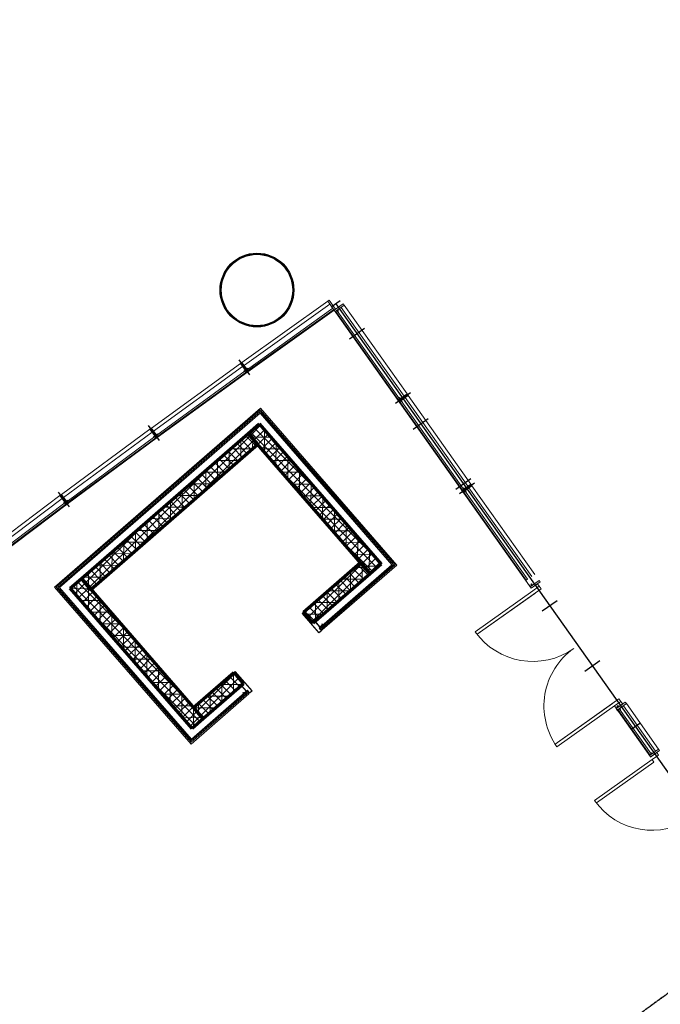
# Model space of a CAD drawing. Header units: millimetres. Extents: x 98667 to 994031, y -2704 to 533009.
# Tile 184 of 256: x 603015 to 611707, y 343816 to 357176. Entities that reach past the tile are written whole.
import ezdxf

# ---------------------------------------------------------------- set-up
doc = ezdxf.new("R2010")
doc.units = ezdxf.units.MM
doc.linetypes.add('AP03000E0$0$HIDDEN', pattern=[9.525, 6.35, -3.175])
doc.linetypes.add('sp00000g0$0$CENTER', pattern=[50.8, 31.75, -6.35, 6.35, -6.35])
doc.layers.get('Defpoints').update_dxf_attribs({"color": 251})
for name, color, linetype in [('A-COL ENCLOUSER INNER', 1, 'Continuous'), ('A-COL ENCLOUSER OUTER', 6, 'Continuous'), ('A-WALL-PATT-50', 5, 'Continuous'), ('sp00000g0$0$S-GRID', 1, 'sp00000g0$0$CENTER')]:
    doc.layers.add(name, color=color, linetype=linetype)
for name, color, linetype, lineweight in [('A-FLOR-LEVL', 1, 'Continuous', 15), ('A-GLAZ-PRHT', 1, 'Continuous', 15), ('A-GLAZ-SILL', 1, 'Continuous', 15), ('A-WALL-FNSH', 1, 'Continuous', 15), ('A-WALL-FULL', 6, 'Continuous', 70), ('A-WALL-PATT', 5, 'Continuous', 15), ('AP03000E0$0$A-WALL-FNSH', 1, 'Continuous', 15)]:
    doc.layers.add(name, color=color, linetype=linetype, lineweight=lineweight)
doc.layers.add('AP03000E0$0$A-Slab Edge Guide', color=55, linetype='Continuous', lineweight=15, plot=False)

msp = doc.modelspace()

# ---------------------------------------------------------------- linework, layer by layer
at = {"layer": 'A-COL ENCLOUSER INNER', "color": 251}
for radius in [494, 485]:
    msp.add_circle((606234, 353508), radius, dxfattribs=at)
at = {"layer": 'A-COL ENCLOUSER OUTER', "color": 251}
msp.add_circle((606234, 353508), 500, dxfattribs=at)
at = {"layer": 'A-FLOR-LEVL', "color": 251}
for p, q in [((609953, 349461, 0), (607281, 353235)), ((606108, 352397), (604881, 351506)), ((604881, 351506), (603661, 350606)), ((603661, 350606), (602449, 349695)), ((611574, 347173, 0), (611084, 347864, 0))]:
    msp.add_line(p, q, dxfattribs=at)
at = {"layer": 'A-GLAZ-PRHT', "color": 251}
for p, q in [((607214, 353372), (607194, 353357)), ((607301, 353249), (607214, 353372)), ((606030, 352526), (607194, 353357)), ((607223, 353317), (606035, 352468)), ((606104, 352432), (607263, 353260)), ((607275, 353243), (606116, 352416)), ((607194, 353357), (607281, 353235)), ((607281, 353235), (607403, 353322)), ((607281, 353235), (607403, 353322)), ((607281, 353235), (607301, 353249)), ((607417, 353301), (607295, 353215)), ((607417, 353301), (607295, 353215)), ((607403, 353322), (607417, 353301)), ((607403, 353322), (607417, 353301)), ((607417, 353301), (608270, 352098)), ((607417, 353301), (608270, 352098)), ((606108, 352397), (607281, 353235)), ((607295, 353215), (607281, 353235)), ((607295, 353215), (607281, 353235)), ((604802, 351635), (606010, 352512)), ((604832, 351594), (606039, 352471)), ((609137, 350873), (608284, 352077)), ((608156, 352017), (608147, 352011)), ((608156, 352017), (608147, 352011)), ((608156, 352017), (608147, 352011)), ((608156, 352017), (608147, 352011)), ((608170, 351996), (608162, 351990)), ((608170, 351996), (608162, 351990)), ((608170, 351996), (608162, 351990)), ((608170, 351996), (608162, 351990)), ((608170, 351996), (608162, 351990)), ((603582, 350733), (604782, 351620)), ((603611, 350693), (604812, 351580)), ((609137, 350873), (609014, 350787)), ((609137, 350873), (609014, 350787)), ((609029, 350766), (609151, 350853)), ((609029, 350766), (609151, 350853)), ((609151, 350853), (609137, 350873)), ((609151, 350853), (609137, 350873)), ((610004, 349649), (609151, 350853)), ((602368, 349822), (603561, 350718)), ((609022, 350792), (609014, 350787)), ((609022, 350792), (609014, 350787)), ((609014, 350787), (609029, 350766)), ((609014, 350787), (609029, 350766)), ((609037, 350772), (609029, 350766)), ((602398, 349782), (603591, 350678)), ((610061, 349568, 0), (609939, 349482, 0)), ((610061, 349568, 0), (609939, 349482, 0)), ((609953, 349461, 0), (610075, 349548, 0)), ((609953, 349461, 0), (610075, 349548, 0)), ((609953, 349461, 0), (610040, 349523, 0)), ((609953, 349461, 0), (610040, 349523, 0)), ((610040, 349523, 0), (610064, 349488, 0)), ((610040, 349523, 0), (610064, 349488, 0)), ((610075, 349548, 0), (610061, 349568, 0)), ((610075, 349548, 0), (610061, 349568, 0)), ((609977, 349426, 0), (609196, 348872, 0)), ((609977, 349426, 0), (609196, 348872, 0)), ((609221, 348838, 0), (610089, 349454, 0)), ((609221, 348838, 0), (610002, 349392, 0)), ((609939, 349482, 0), (609953, 349461, 0)), ((609939, 349482, 0), (609953, 349461, 0)), ((610064, 349488, 0), (609978, 349427, 0)), ((610064, 349488, 0), (609978, 349427, 0)), ((610089, 349454, 0), (610065, 349488, 0)), ((610089, 349454, 0), (610065, 349488, 0)), ((610279, 347345, 0), (611146, 347960, 0)), ((610279, 347345, 0), (611060, 347899, 0)), ((611171, 347925, 0), (611084, 347864, 0)), ((611171, 347925, 0), (611084, 347864, 0)), ((611231, 347916, 0), (611109, 347829, 0)), ((611123, 347809, 0), (611246, 347896, 0)), ((611146, 347960, 0), (611171, 347925, 0)), ((611146, 347960, 0), (611171, 347925, 0)), ((611196, 347891, 0), (611171, 347925, 0)), ((611196, 347891, 0), (611171, 347925, 0)), ((611246, 347896, 0), (611231, 347916, 0)), ((611682, 347280, 0), (611246, 347896, 0)), ((611085, 347864, 0), (610304, 347310, 0)), ((611085, 347864, 0), (610304, 347310, 0)), ((611109, 347829, 0), (611196, 347891, 0)), ((611109, 347829, 0), (611196, 347891, 0)), ((611109, 347829, 0), (611123, 347809, 0)), ((611151, 347821), (611135, 347810)), ((611135, 347810), (611565, 347203)), ((611581, 347215), (611151, 347821)), ((611205, 347867), (611641, 347252)), ((611682, 347280, 0), (611559, 347194, 0)), ((611682, 347280, 0), (611559, 347194, 0)), ((611572, 347171, 0), (611658, 347233, 0)), ((611572, 347171, 0), (611658, 347233, 0)), ((611574, 347173, 0), (611696, 347260, 0)), ((611574, 347173, 0), (611696, 347260, 0)), ((611658, 347233, 0), (611683, 347198, 0)), ((611658, 347233, 0), (611683, 347198, 0)), ((611696, 347260, 0), (611682, 347280, 0)), ((611696, 347260, 0), (611682, 347280, 0)), ((611596, 347136, 0), (610815, 346583, 0)), ((611596, 347136, 0), (610815, 346583, 0)), ((610839, 346548, 0), (611620, 347102, 0)), ((610839, 346548, 0), (611620, 347102, 0)), ((611559, 347194, 0), (611574, 347173, 0)), ((611559, 347194, 0), (611574, 347173, 0)), ((611565, 347203), (611581, 347215)), ((611683, 347198, 0), (611596, 347137, 0)), ((611683, 347198, 0), (611596, 347137, 0)), ((611620, 347102, 0), (611596, 347136, 0))]:
    msp.add_line(p, q, dxfattribs=at)
for points in [[(608229, 352069), (607377, 353272)], [(608229, 352069), (607377, 353272)], [(608168, 352033), (608152, 352022), (607306, 353216), (607322, 353228), (608168, 352033)], [(608168, 352033), (608152, 352022), (607306, 353216), (607322, 353228), (608168, 352033)], [(606010, 352512), (606030, 352526), (606118, 352405), (606098, 352390), (606098, 352390), (606010, 352512)], [(606075, 352411), (606087, 352395), (604889, 351525), (604877, 351541), (606075, 352411)], [(608270, 352098), (608284, 352077), (608162, 351990), (608147, 352011), (608147, 352011), (608270, 352098)], [(608270, 352098), (608284, 352077), (608162, 351990), (608147, 352011), (608147, 352011), (608270, 352098)], [(608284, 352077), (608270, 352098), (608147, 352011), (608162, 351990), (608162, 351990), (608284, 352077)], [(608180, 352034), (608169, 352050), (608160, 352044), (608172, 352028)], [(608180, 352034), (608169, 352050), (608160, 352044), (608172, 352028)], [(608180, 352034), (608169, 352050), (608160, 352044), (608172, 352028)], [(608244, 352048), (609096, 350845)], [(608147, 352011), (608136, 352027), (608144, 352033), (608156, 352017)], [(608147, 352011), (608136, 352027), (608144, 352033), (608156, 352017)], [(608147, 352011), (608136, 352027), (608144, 352033), (608156, 352017)], [(608162, 351990), (608173, 351974), (608182, 351980), (608170, 351996)], [(608162, 351990), (608173, 351974), (608182, 351980), (608170, 351996)], [(608162, 351990), (608173, 351974), (608182, 351980), (608170, 351996)], [(608190, 352003), (608174, 351991), (609020, 350797), (609036, 350808), (608190, 352003)], [(608195, 352014), (608206, 351997), (608198, 351991), (608186, 352008)], [(608195, 352014), (608206, 351997), (608198, 351991), (608186, 352008)], [(608195, 352014), (608206, 351997), (608198, 351991), (608186, 352008)], [(604782, 351620), (604802, 351635), (604891, 351514), (604871, 351499), (604871, 351499), (604782, 351620)], [(604848, 351520), (604860, 351503), (603669, 350624), (603657, 350640), (604848, 351520)], [(609151, 350853), (609137, 350873), (609014, 350787), (609029, 350766), (609029, 350766), (609151, 350853)], [(603561, 350718), (603582, 350733), (603671, 350613), (603651, 350598), (603651, 350598), (603561, 350718)], [(609014, 350787), (609003, 350803), (609011, 350809), (609023, 350793)], [(609047, 350810), (609035, 350826), (609027, 350820), (609039, 350804)], [(609029, 350766), (609040, 350750), (609049, 350756), (609037, 350772)], [(609057, 350779), (609040, 350767), (609887, 349572), (609903, 349584), (609057, 350779)], [(609061, 350789), (609073, 350773), (609065, 350767), (609053, 350784)], [(609110, 350824), (609963, 349621)], [(603628, 350619), (603640, 350603), (602457, 349714), (602444, 349730), (603628, 350619)]]:
    msp.add_lwpolyline(points, dxfattribs=at)
at = {"layer": 'A-GLAZ-PRHT', "color": 251, "extrusion": (-4.49985e-15, -3.42936e-15, -1)}
for centre, major_axis, start_param, end_param in [((609977, 349426, 0), (-761, -582), -1.534812, 0.035984), ((609977, 349426, 0), (-761, -582), -1.534812, 0.035984), ((611085, 347864, 0), (-769, -570), 0.021297, 1.592094), ((611085, 347864, 0), (-769, -570), 0.021297, 1.592094), ((611596, 347136, 0), (-761, -582), -1.534812, 0.035984), ((611596, 347136, 0), (-761, -582), -1.534812, 0.035984)]:
    msp.add_ellipse(centre, major_axis=major_axis, ratio=1, start_param=start_param, end_param=end_param, dxfattribs=at)
at = {"layer": 'A-GLAZ-SILL', "color": 251}
for p, q in [((607328, 353238), (607339, 353221)), ((607328, 353238), (607339, 353221)), ((607303, 353220), (607295, 353215)), ((607303, 353220), (607295, 353215)), ((607303, 353220), (607295, 353215)), ((607303, 353220), (607295, 353215)), ((607295, 353215), (607307, 353198)), ((607295, 353215), (607307, 353198)), ((607315, 353204), (607303, 353220)), ((607315, 353204), (607303, 353220)), ((607307, 353198), (607315, 353204)), ((607307, 353198), (607315, 353204)), ((607331, 353216), (607320, 353232)), ((607331, 353216), (607320, 353232)), ((607339, 353221), (607331, 353216)), ((607339, 353221), (607331, 353216)), ((606092, 352398), (606098, 352390)), ((606112, 352413), (606118, 352405)), ((606112, 352413), (606118, 352405)), ((604865, 351507), (604871, 351499)), ((604885, 351522), (604891, 351514)), ((604885, 351522), (604891, 351514)), ((609003, 350803), (609011, 350809)), ((609003, 350803), (609011, 350809)), ((609014, 350787), (609003, 350803)), ((609014, 350787), (609003, 350803)), ((609011, 350809), (609023, 350793)), ((609011, 350809), (609023, 350793)), ((609022, 350792), (609014, 350787)), ((609022, 350792), (609014, 350787)), ((609022, 350792), (609014, 350787)), ((609022, 350792), (609014, 350787)), ((609035, 350826), (609027, 350820)), ((609035, 350826), (609027, 350820)), ((609027, 350820), (609039, 350804)), ((609027, 350820), (609039, 350804)), ((609047, 350810), (609035, 350826)), ((609047, 350810), (609035, 350826)), ((603645, 350606), (603651, 350598)), ((603665, 350621), (603671, 350613)), ((603665, 350621), (603671, 350613)), ((609927, 349498, 0), (609935, 349504, 0)), ((609927, 349498, 0), (609935, 349504, 0)), ((609939, 349482, 0), (609927, 349498, 0)), ((609939, 349482, 0), (609927, 349498, 0)), ((609935, 349504, 0), (609947, 349487, 0)), ((609935, 349504, 0), (609947, 349487, 0)), ((609960, 349521, 0), (609951, 349515, 0)), ((609960, 349521, 0), (609951, 349515, 0)), ((609951, 349515, 0), (609963, 349499, 0)), ((609951, 349515, 0), (609963, 349499, 0)), ((609971, 349505, 0), (609960, 349521, 0)), ((609971, 349505, 0), (609960, 349521, 0)), ((609947, 349487, 0), (609939, 349482, 0)), ((609947, 349487, 0), (609939, 349482, 0)), ((609947, 349487, 0), (609939, 349482, 0)), ((609947, 349487, 0), (609939, 349482, 0)), ((611097, 347846, 0), (611106, 347851, 0)), ((611109, 347829, 0), (611097, 347846, 0)), ((611106, 347851, 0), (611117, 347835, 0)), ((611117, 347835, 0), (611109, 347829, 0)), ((611117, 347835, 0), (611109, 347829, 0)), ((611130, 347869, 0), (611122, 347863, 0)), ((611122, 347863, 0), (611134, 347847, 0)), ((611132, 347815, 0), (611123, 347809, 0)), ((611123, 347809, 0), (611135, 347793, 0)), ((611142, 347852, 0), (611130, 347869, 0)), ((611143, 347798, 0), (611132, 347815, 0)), ((611135, 347793, 0), (611143, 347798, 0)), ((611160, 347810, 0), (611148, 347826, 0)), ((611156, 347832, 0), (611168, 347816, 0)), ((611168, 347816, 0), (611160, 347810, 0)), ((611581, 347233, 0), (611572, 347227, 0)), ((611581, 347233, 0), (611572, 347227, 0)), ((611572, 347227, 0), (611584, 347211, 0)), ((611572, 347227, 0), (611584, 347211, 0)), ((611592, 347217, 0), (611581, 347233, 0)), ((611592, 347217, 0), (611581, 347233, 0)), ((611548, 347210, 0), (611556, 347216, 0)), ((611548, 347210, 0), (611556, 347216, 0)), ((611559, 347194, 0), (611548, 347210, 0)), ((611559, 347194, 0), (611548, 347210, 0)), ((611556, 347216, 0), (611568, 347199, 0)), ((611556, 347216, 0), (611568, 347199, 0)), ((611568, 347199, 0), (611559, 347194, 0)), ((611568, 347199, 0), (611559, 347194, 0)), ((611568, 347199, 0), (611559, 347194, 0)), ((611568, 347199, 0), (611559, 347194, 0))]:
    msp.add_line(p, q, dxfattribs=at)
for points in [[(606094, 352437), (606111, 352449), (606117, 352441), (606100, 352429)], [(606074, 352422), (606058, 352411), (606064, 352403), (606080, 352414)], [(606098, 352390), (606081, 352378), (606075, 352386), (606092, 352398)], [(606118, 352405), (606134, 352416), (606128, 352424), (606112, 352413)], [(604847, 351531), (604831, 351519), (604837, 351511), (604853, 351523)], [(604871, 351499), (604855, 351487), (604849, 351495), (604865, 351507)], [(604867, 351546), (604883, 351558), (604889, 351550), (604873, 351538)], [(604891, 351514), (604907, 351526), (604901, 351534), (604885, 351522)], [(603627, 350630), (603611, 350618), (603617, 350610), (603633, 350622)], [(603651, 350598), (603635, 350586), (603629, 350594), (603645, 350606)], [(603647, 350645), (603663, 350657), (603669, 350649), (603653, 350637)], [(603671, 350613), (603687, 350625), (603681, 350633), (603665, 350621)]]:
    msp.add_lwpolyline(points, dxfattribs=at)
at = {"layer": 'A-WALL-FNSH', "color": 251}
for p, q in [((606281, 351904, 0), (603489, 349477, 0)), ((608131, 349776, 0), (606281, 351904, 0)), ((606279, 351882, 0), (603511, 349475, 0)), ((606278, 351859, 0), (603534, 349474, 0)), ((606276, 351837, 0), (603556, 349472, 0)), ((608064, 349781, 0), (606276, 351837, 0)), ((608086, 349779, 0), (606278, 351859, 0)), ((608109, 349778, 0), (606279, 351882, 0)), ((606266, 351693, 0), (603700, 349462, 0)), ((607920, 349791, 0), (606266, 351693, 0)), ((607021, 349010, 0), (607920, 349791, 0)), ((607076, 348922, 0), (608064, 349781, 0)), ((607087, 348910, 0), (608086, 349779, 0)), ((607097, 348898, 0), (608109, 349778, 0)), ((607120, 348896, 0), (608131, 349776, 0)), ((603489, 349477, 0), (605339, 347348, 0)), ((603511, 349475, 0), (605341, 347371, 0)), ((603534, 349474, 0), (605342, 347394, 0)), ((603556, 349472, 0), (605344, 347416, 0)), ((603700, 349462, 0), (605354, 347560, 0)), ((606845, 349121, 0), (606883, 349154, 0)), ((607074, 348857, 0), (606845, 349121, 0)), ((606882, 349150, 0), (606849, 349121, 0)), ((606849, 349121, 0), (607075, 348861, 0)), ((606891, 349140, 0), (606882, 349150, 0)), ((606883, 349154, 0), (606893, 349142, 0)), ((606893, 349142, 0), (606891, 349140, 0)), ((607021, 349010, 0), (607059, 349042, 0)), ((607088, 348933, 0), (607021, 349010, 0)), ((607059, 349038, 0), (607026, 349009, 0)), ((607026, 349009, 0), (607089, 348937, 0)), ((607059, 349042, 0), (607070, 349030, 0)), ((607067, 349028, 0), (607059, 349038, 0)), ((607070, 349030, 0), (607067, 349028, 0)), ((607126, 348965, 0), (607088, 348933, 0)), ((607089, 348937, 0), (607122, 348966, 0)), ((607113, 348976, 0), (607115, 348977, 0)), ((607122, 348966, 0), (607113, 348976, 0)), ((607115, 348977, 0), (607126, 348965, 0)), ((607112, 348890, 0), (607074, 348857, 0)), ((607075, 348861, 0), (607108, 348890, 0)), ((607097, 348898, 0), (607076, 348922, 0)), ((607099, 348900, 0), (607102, 348902, 0)), ((607108, 348890, 0), (607099, 348900, 0)), ((607102, 348902, 0), (607112, 348890, 0)), ((607120, 348896, 0), (607109, 348908, 0)), ((605939, 348334, 0), (605901, 348301, 0)), ((605901, 348301, 0), (605912, 348289, 0)), ((605906, 348301, 0), (605939, 348330, 0)), ((605914, 348291, 0), (605906, 348301, 0)), ((606169, 348070, 0), (605939, 348334, 0)), ((605939, 348330, 0), (606165, 348070, 0)), ((605912, 348289, 0), (605914, 348291, 0)), ((606071, 348183, 0), (606169, 348069, 0)), ((605339, 347348, 0), (606124, 348030, 0)), ((605341, 347371, 0), (606125, 348053, 0)), ((605342, 347394, 0), (606115, 348065, 0)), ((605344, 347416, 0), (606104, 348077, 0)), ((605354, 347560, 0), (606025, 348144, 0)), ((606025, 348144, 0), (605987, 348111, 0)), ((605987, 348111, 0), (605998, 348099, 0)), ((605992, 348110, 0), (606025, 348139, 0)), ((606000, 348101, 0), (605992, 348110, 0)), ((605998, 348099, 0), (606000, 348101, 0)), ((606092, 348067, 0), (606025, 348144, 0)), ((606025, 348139, 0), (606088, 348067, 0)), ((606046, 348048, 0), (606044, 348046, 0)), ((606044, 348046, 0), (606054, 348034, 0)), ((606055, 348038, 0), (606046, 348048, 0)), ((606054, 348034, 0), (606092, 348067, 0)), ((606088, 348067, 0), (606055, 348038, 0)), ((606125, 348053, 0), (606104, 348077, 0)), ((606124, 348030, 0), (606113, 348042, 0)), ((606123, 348051, 0), (606121, 348049, 0)), ((606121, 348049, 0), (606131, 348037, 0)), ((606131, 348041, 0), (606123, 348051, 0)), ((606131, 348037, 0), (606169, 348070, 0)), ((606165, 348070, 0), (606131, 348041, 0))]:
    msp.add_line(p, q, dxfattribs=at)
at = {"layer": 'A-WALL-FULL', "color": 251, "linetype": 'ByBlock'}
for p, q in [((606115, 351561, 0), (606266, 351692, 0)), ((606266, 351692, 0), (607919, 349790, 0)), ((603851, 349593, 0), (606115, 351561, 0)), ((606115, 351561, 0), (606246, 351410, 0)), ((607768, 349659, 0), (606115, 351561, 0)), ((606246, 351410, 0), (603982, 349442, 0)), ((606864, 349138, 0), (607637, 349810, 0)), ((607637, 349810, 0), (607768, 349659, 0)), ((607919, 349790, 0), (607768, 349659, 0)), ((607768, 349659, 0), (606995, 348987, 0)), ((603700, 349462, 0), (603851, 349593, 0)), ((603982, 349442, 0), (603851, 349593, 0)), ((603851, 349593, 0), (605504, 347691, 0)), ((605353, 347560, 0), (603700, 349462, 0)), ((606995, 348987, 0), (606864, 349138, 0)), ((605373, 347842, 0), (605920, 348317, 0)), ((605920, 348317, 0), (606052, 348166, 0)), ((606052, 348166, 0), (605504, 347691, 0)), ((605504, 347691, 0), (605373, 347842, 0)), ((605504, 347691, 0), (605353, 347560, 0))]:
    msp.add_line(p, q, dxfattribs=at)
at = {"layer": 'A-WALL-PATT', "color": 251, "linetype": 'Continuous'}
for p, q in [((606284, 351671), (606242, 351672)), ((606157, 351513), (606060, 351513)), ((606422, 351512), (606157, 351513)), ((606176, 351491), (606176, 351615)), ((606334, 351309), (606335, 351613)), ((606016, 351211), (606017, 351476)), ((606175, 351349), (606176, 351491)), ((606492, 351127), (606493, 351431)), ((605857, 351072), (605858, 351338)), ((606181, 351354), (605878, 351355)), ((606561, 351353), (606295, 351354)), ((606651, 350945), (606651, 351249)), ((605999, 351196), (605696, 351197)), ((605698, 350934), (605699, 351200)), ((606699, 351194), (606434, 351195)), ((605817, 351038), (605514, 351039)), ((605539, 350796), (605540, 351061)), ((606837, 351035), (606572, 351036)), ((606809, 350763), (606810, 351067)), ((605635, 350879), (605332, 350880)), ((605380, 350657), (605381, 350923)), ((606976, 350876), (606710, 350876)), ((606967, 350581), (606968, 350885)), ((605453, 350721), (605149, 350722)), ((605221, 350519), (605221, 350785)), ((607114, 350717), (606849, 350717)), ((607125, 350399), (607126, 350703)), ((605062, 350381), (605062, 350646)), ((604902, 350242), (604903, 350508)), ((605271, 350563), (604967, 350564)), ((607252, 350557), (606987, 350558)), ((607284, 350217), (607284, 350521)), ((604743, 350104), (604744, 350370)), ((605089, 350405), (604785, 350406)), ((607391, 350398), (607125, 350399)), ((607442, 350035), (607443, 350339)), ((604584, 349965), (604585, 350231)), ((604907, 350246), (604603, 350247)), ((607529, 350239), (607264, 350240)), ((604725, 350088), (604421, 350089)), ((604425, 349827), (604426, 350093)), ((607667, 350080), (607402, 350081)), ((607600, 349853), (607601, 350157)), ((604543, 349930), (604239, 349931)), ((604266, 349689), (604267, 349955)), ((607806, 349921), (607540, 349922)), ((607758, 349671), (607759, 349975)), ((604361, 349772), (604057, 349773)), ((604107, 349550), (604107, 349816)), ((607661, 349566), (607661, 349783)), ((607887, 349762), (607679, 349763)), ((607917, 349789), (607917, 349793)), ((603948, 349481), (603948, 349678)), ((607502, 349428), (607502, 349693)), ((607695, 349744), (607561, 349744)), ((603789, 349359), (603789, 349539)), ((604179, 349613), (603875, 349614)), ((607344, 349290), (607344, 349555)), ((607683, 349585), (607378, 349585)), ((603970, 349455), (603705, 349456)), ((603947, 349177), (603948, 349481)), ((603997, 349455), (603970, 349455)), ((607185, 349152), (607185, 349417)), ((607500, 349426), (607196, 349426)), ((604108, 349296), (603843, 349297)), ((604105, 348995), (604106, 349299)), ((607318, 349267), (607013, 349267)), ((607026, 349014), (607026, 349279)), ((604247, 349137), (603981, 349138)), ((604263, 348813), (604264, 349117)), ((606867, 349133), (606867, 349141)), ((607135, 349109), (606889, 349109)), ((604385, 348978), (604120, 348979)), ((604422, 348631), (604423, 348935)), ((604523, 348819), (604258, 348819)), ((604580, 348449), (604581, 348753)), ((604662, 348660), (604396, 348660)), ((604738, 348267), (604739, 348571)), ((604800, 348500), (604535, 348501)), ((604938, 348341), (604673, 348342)), ((604896, 348085), (604897, 348389)), ((605915, 348048), (605915, 348313)), ((605923, 348315), (605917, 348315)), ((605077, 348182), (604812, 348183)), ((605055, 347903), (605056, 348207)), ((605756, 347910), (605756, 348175)), ((605597, 347772), (605597, 348037)), ((606040, 348156), (605735, 348156)), ((605215, 348023), (604950, 348024)), ((605213, 347721), (605214, 348025)), ((605439, 347769), (605439, 347899)), ((605857, 347997), (605552, 347997)), ((605353, 347864), (605088, 347865)), ((605371, 347575), (605372, 347843)), ((605674, 347839), (605380, 347839)), ((605492, 347705), (605227, 347706))]:
    msp.add_line(p, q, dxfattribs=at)
at = {"layer": 'A-WALL-PATT-50', "color": 251, "linetype": 'Continuous'}
for p, q in [((606141, 351532), (606283, 351673)), ((607100, 350732), (606201, 351636)), ((606322, 351627), (606261, 351689)), ((604439, 349839), (606141, 351532)), ((606223, 351390), (606081, 351532)), ((607878, 349837), (606141, 351584)), ((606193, 351472), (606335, 351613)), ((606245, 351412), (606387, 351553)), ((605334, 350617), (606193, 351472)), ((606042, 351233), (605901, 351375)), ((606102, 351286), (605961, 351428)), ((606162, 351338), (606021, 351480)), ((606229, 351396), (606245, 351412)), ((606297, 351351), (606439, 351493)), ((606349, 351291), (606491, 351433)), ((606402, 351231), (606544, 351373)), ((605922, 351129), (605781, 351271)), ((605982, 351181), (605841, 351323)), ((606454, 351171), (606596, 351313)), ((606506, 351111), (606648, 351253)), ((603956, 349471), (605662, 351168)), ((605742, 350972), (605601, 351114)), ((605802, 351025), (605661, 351167)), ((605862, 351077), (605721, 351219)), ((606558, 351051), (606700, 351193)), ((606610, 350991), (606752, 351133)), ((605622, 350868), (605481, 351010)), ((605682, 350920), (605541, 351062)), ((607862, 349741), (606551, 351060)), ((606663, 350931), (606805, 351072)), ((606715, 350871), (606857, 351012)), ((605442, 350711), (605301, 350853)), ((605502, 350764), (605361, 350906)), ((605562, 350816), (605421, 350958)), ((606767, 350811), (606909, 350952)), ((606819, 350751), (606961, 350892)), ((606871, 350691), (607013, 350832)), ((605322, 350607), (605181, 350749)), ((605382, 350659), (605241, 350801)), ((606924, 350631), (607066, 350772)), ((606976, 350571), (607118, 350712)), ((605142, 350450), (605000, 350593)), ((605202, 350503), (605061, 350645)), ((605262, 350555), (605121, 350697)), ((607028, 350511), (607170, 350652)), ((607080, 350451), (607222, 350592)), ((604962, 350294), (604820, 350436)), ((605022, 350346), (604880, 350488)), ((605082, 350398), (604940, 350540)), ((607132, 350391), (607274, 350532)), ((607185, 350331), (607327, 350472)), ((603904, 349531), (604768, 350391)), ((604842, 350189), (604700, 350332)), ((604902, 350242), (604760, 350384)), ((607237, 350271), (607379, 350412)), ((607289, 350211), (607431, 350352)), ((604662, 350033), (604520, 350175)), ((604722, 350085), (604580, 350227)), ((604782, 350137), (604640, 350279)), ((607802, 349689), (607328, 350166)), ((607341, 350151), (607483, 350292)), ((607393, 350091), (607535, 350232)), ((607445, 350031), (607588, 350172)), ((604542, 349928), (604400, 350071)), ((604602, 349981), (604460, 350123)), ((607498, 349971), (607640, 350112)), ((607550, 349911), (607692, 350052)), ((604361, 349772), (604220, 349914)), ((604421, 349824), (604280, 349966)), ((604482, 349876), (604340, 350018)), ((607602, 349851), (607744, 349992)), ((607654, 349790), (607796, 349932)), ((604241, 349667), (604100, 349810)), ((604301, 349720), (604160, 349862)), ((606926, 349066), (607654, 349790)), ((607742, 349637), (607601, 349779)), ((607706, 349730), (607849, 349872)), ((607759, 349670), (607901, 349812)), ((604061, 349511), (603920, 349653)), ((604121, 349563), (603980, 349705)), ((604181, 349615), (604040, 349757)), ((606978, 349006), (607706, 349730)), ((607622, 349532), (607481, 349674)), ((607682, 349584), (607541, 349726)), ((607601, 349513), (607759, 349670)), ((603710, 349450), (603852, 349591)), ((605286, 347942), (603740, 349496)), ((603762, 349390), (603904, 349531)), ((604508, 348836), (603800, 349549)), ((603852, 349591), (603874, 349614)), ((604001, 349459), (603860, 349601)), ((607442, 349376), (607301, 349518)), ((607502, 349428), (607361, 349570)), ((607562, 349480), (607421, 349622)), ((603814, 349330), (603956, 349471)), ((603866, 349270), (604008, 349411)), ((607322, 349271), (607181, 349413)), ((607382, 349323), (607241, 349465)), ((603919, 349210), (604061, 349351)), ((603971, 349150), (604113, 349291)), ((604023, 349090), (604165, 349231)), ((606874, 349126), (607035, 349286)), ((607142, 349115), (607001, 349257)), ((607202, 349167), (607061, 349309)), ((607262, 349219), (607121, 349361)), ((605461, 347653), (603960, 349162)), ((604075, 349030), (604217, 349171)), ((604127, 348970), (604269, 349111)), ((607022, 349010), (606881, 349152)), ((607082, 349062), (606941, 349204)), ((604180, 348910), (604322, 349051)), ((604232, 348850), (604374, 348991)), ((604284, 348790), (604426, 348931)), ((604336, 348730), (604478, 348871)), ((604388, 348670), (604530, 348811)), ((604441, 348610), (604583, 348751)), ((604493, 348549), (604635, 348691)), ((604545, 348489), (604687, 348631)), ((604597, 348429), (604739, 348571)), ((604649, 348369), (604791, 348511)), ((604702, 348309), (604844, 348451)), ((604754, 348249), (604896, 348390)), ((604806, 348189), (604948, 348330)), ((605418, 347790), (605933, 348303)), ((605924, 348313), (605920, 348317)), ((605401, 347601), (604738, 348268)), ((604858, 348129), (605000, 348270)), ((604910, 348069), (605052, 348210)), ((605470, 347730), (605985, 348243)), ((605881, 348018), (605740, 348161)), ((605941, 348071), (605800, 348213)), ((605811, 347958), (606038, 348183)), ((606001, 348123), (605860, 348265)), ((604963, 348009), (605105, 348150)), ((605015, 347949), (605157, 348090)), ((605067, 347889), (605209, 348030)), ((605761, 347914), (605620, 348056)), ((605821, 347966), (605680, 348108)), ((605119, 347829), (605261, 347970)), ((605171, 347769), (605313, 347910)), ((605581, 347757), (605440, 347900)), ((605641, 347810), (605500, 347952)), ((605701, 347862), (605560, 348004)), ((605224, 347709), (605365, 347850)), ((605276, 347649), (605418, 347790)), ((605521, 347705), (605380, 347847)), ((605328, 347589), (605470, 347730))]:
    msp.add_line(p, q, dxfattribs=at)
at = {"layer": 'AP03000E0$0$A-Slab Edge Guide', "color": 251, "linetype": 'AP03000E0$0$HIDDEN'}
msp.add_arc((717516, 197696), 180466, 89.99998, 131.00001, dxfattribs=at)
at = {"layer": 'AP03000E0$0$A-WALL-FNSH', "color": 251, "linetype": 'AP03000E0$0$HIDDEN'}
for radius in [179866, 179861, 179716]:
    msp.add_arc((717516, 197696), radius, 89.99998, 131.00001, dxfattribs=at)
at = {"layer": 'Defpoints', "color": 251}
for p, q in [((607242, 353280), (607364, 353366)), ((607303, 353323), (613685, 344311)), ((607488, 352846), (607692, 352990)), ((607488, 352846), (607692, 352990)), ((606137, 352357), (605991, 352560)), ((608114, 351972), (608318, 352116)), ((608114, 351972), (608318, 352116)), ((608114, 351972), (608318, 352116)), ((604910, 351466), (604763, 351668)), ((608355, 351622), (608559, 351766)), ((608355, 351622), (608559, 351766)), ((608933, 350805), (609137, 350950)), ((608933, 350805), (609137, 350950)), ((608981, 350748), (609185, 350892)), ((603691, 350565), (603542, 350766)), ((610103, 349153), (610307, 349297)), ((610103, 349153), (610307, 349297)), ((610681, 348337), (610885, 348481)), ((610681, 348337), (610885, 348481)), ((611429, 347626), (611307, 347539)), ((611429, 347626), (611307, 347539))]:
    msp.add_line(p, q, dxfattribs=at)
at = {"layer": 'sp00000g0$0$S-GRID', "color": 251}
msp.add_arc((717516, 197696), 180466, 90, 130.99999, dxfattribs=at)

doc.saveas('drawing.dxf')
